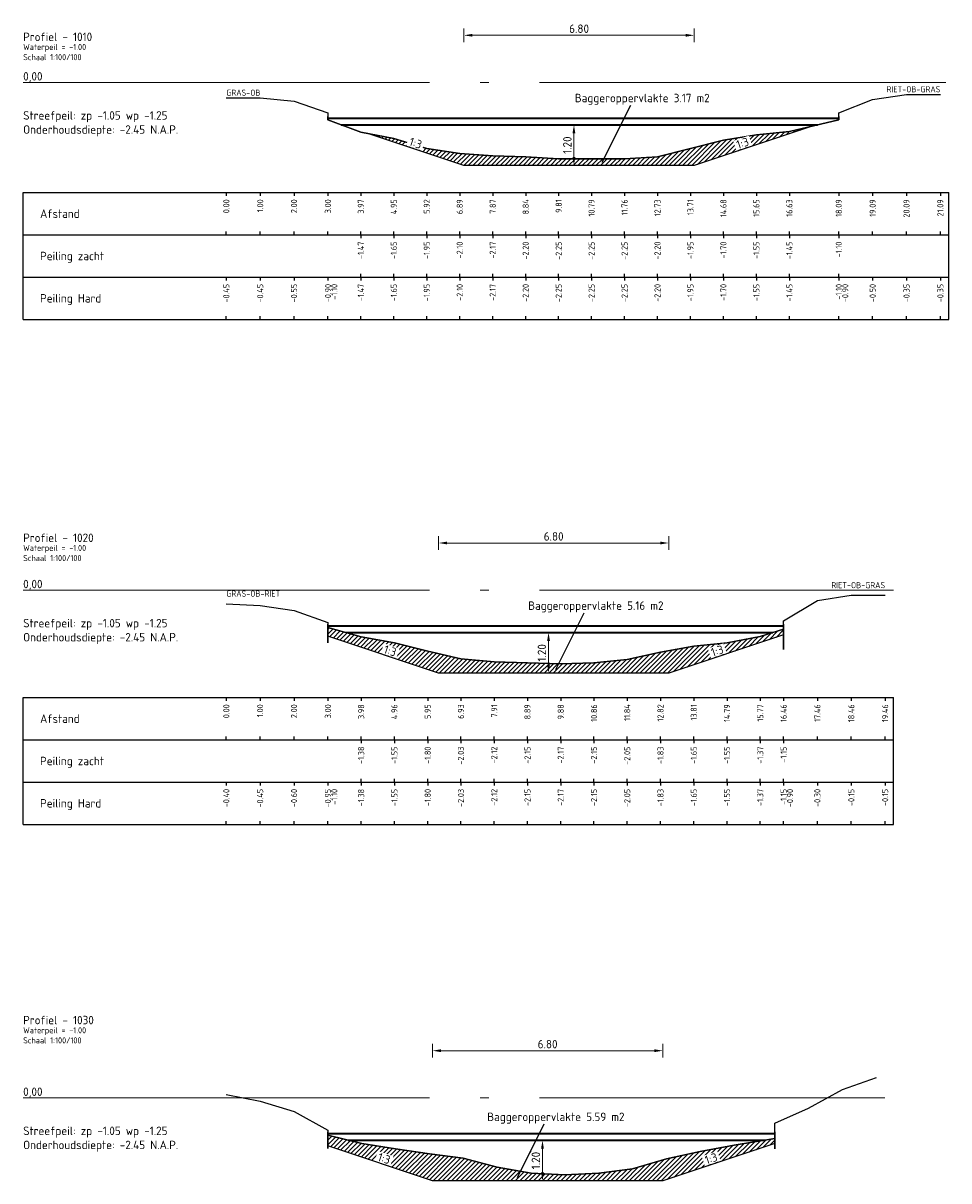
# Model space of a CAD drawing. Header units: metres. Extents: x 163463 to 198797, y 577287 to 592106.
# Tile 63 of 64: x 198571 to 198599, y 581888 to 581922. Entities that reach past the tile are written whole.
import ezdxf
from ezdxf.enums import TextEntityAlignment as Align

# ---------------------------------------------------------------- set-up
doc = ezdxf.new("R2010")
doc.units = ezdxf.units.M
doc.linetypes.add('AL-NAP_LIJN', pattern=[15.25, 12, -1.5, 0.25, -1.5])
for name, color, linetype in [('Afstandsbalk', 7, 'Continuous'), ('baggerarcering', 1, 'Continuous'), ('baggeroppervlak', 7, 'Continuous'), ('HardePeiling', 3, 'Continuous'), ('Legger', 2, 'Continuous'), ('Oever', 62, 'Continuous'), ('SlibOppervlak', 251, 'Continuous'), ('Teksten', 7, 'Continuous'), ('ZachtePeiling', 1, 'Continuous')]:
    doc.layers.add(name, color=color, linetype=linetype)
doc.layers.add('N-WA-WH-GRONDWATERLIJN-G', color=150, linetype='AL-GRONDWATERLIJN', lineweight=35)
doc.layers.add('X-XX-AL-NAP-G', color=7, linetype='AL-NAP_LIJN', lineweight=18)
doc.styles.add('NLCS-ISO', font='NLCS-ISO.ttf')
doc.styles.add('NLCS-ISO-M100-T25', font='NLCS-ISO.ttf', dxfattribs={"height": 0.25})
doc.linetypes.add('AL-GRONDWATERLIJN', pattern='A,6,[32,NLCS.SHX,S=1,R=0,X=0,Y=0],6', length=12)
doc.dimstyles.new('NLCS-M100-T25-PIJL_l3_h1', dxfattribs={"dimscale": 0.1, "dimtxt": 0.25, "dimasz": 2.5, "dimexe": 2, "dimexo": 2, "dimgap": 0.7, "dimtad": 1, "dimzin": 0, "dimdsep": 46, "dimtxsty": 'NLCS-ISO-M100-T25', "dimcen": 2.5, "dimdle": 2, "dimclrd": 256, "dimclre": 256, "dimclrt": 256, "dimadec": 1, "dimazin": 0, "dimtfac": 1, "dimtofl": 0, "dimtmove": 1, "dimatfit": 0, "dimfxl": 2, "dimfxlon": 1, "dimtfill": 1, "dimtfillclr": 256, "dimtolj": 1, "dimtzin": 0, "dimlwd": 18, "dimlwe": 18, "dimarcsym": 0})

# ---------------------------------------------------------------- blocks, each defined once
blk = doc.blocks.new('*D673')
at = {"lineweight": 18, "transparency": 16777216}
for p, q in [((198584.459, 581921.689), (198584.459, 581922.089)), ((198591.259, 581921.689), (198591.259, 581922.089)), ((198584.709, 581921.889), (198591.009, 581921.889))]:
    blk.add_line(p, q, dxfattribs=at)
at = {"transparency": 16777216}
for points in [[(198584.709, 581921.931), (198584.709, 581921.848), (198584.459, 581921.889)], [(198591.009, 581921.931), (198591.009, 581921.848), (198591.259, 581921.889)]]:
    blk.add_solid(points, dxfattribs=at)
at = {"layer": 'Defpoints', "color": 0, "transparency": 16777216}
for p in [(198591.259, 581921.889), (198584.459, 581918.044), (198591.259, 581918.044)]:
    blk.add_point(p, dxfattribs=at)
at = {"transparency": 16777216, "insert": (198587.859, 581922.084), "char_height": 0.25, "attachment_point": 5, "style": 'NLCS-ISO-M100-T25', "bg_fill": 3, "box_fill_scale": 1.1, "bg_fill_color": 256, "bg_fill_true_color": 13158600, "bg_fill_transparency": 0}
blk.add_mtext('\\A1;6.80', dxfattribs=at)
blk = doc.blocks.new('*D675')
at = {"lineweight": 18, "transparency": 16777216}
for p, q in [((198583.708, 581906.689), (198583.708, 581907.089)), ((198590.508, 581906.689), (198590.508, 581907.089)), ((198583.958, 581906.889), (198590.258, 581906.889))]:
    blk.add_line(p, q, dxfattribs=at)
at = {"transparency": 16777216}
for points in [[(198583.958, 581906.931), (198583.958, 581906.848), (198583.708, 581906.889)], [(198590.258, 581906.931), (198590.258, 581906.848), (198590.508, 581906.889)]]:
    blk.add_solid(points, dxfattribs=at)
at = {"layer": 'Defpoints', "color": 0, "transparency": 16777216}
for p in [(198590.508, 581906.889), (198583.708, 581903.044), (198590.508, 581903.044)]:
    blk.add_point(p, dxfattribs=at)
at = {"transparency": 16777216, "insert": (198587.108, 581907.084), "char_height": 0.25, "attachment_point": 5, "style": 'NLCS-ISO-M100-T25', "bg_fill": 3, "box_fill_scale": 1.1, "bg_fill_color": 256, "bg_fill_true_color": 13158600, "bg_fill_transparency": 0}
blk.add_mtext('\\A1;6.80', dxfattribs=at)
blk = doc.blocks.new('*D677')
at = {"lineweight": 18, "transparency": 16777216}
for p, q in [((198583.53, 581891.689), (198583.53, 581892.089)), ((198583.78, 581891.889), (198590.08, 581891.889)), ((198590.33, 581891.689), (198590.33, 581892.089))]:
    blk.add_line(p, q, dxfattribs=at)
at = {"transparency": 16777216}
for points in [[(198583.78, 581891.931), (198583.78, 581891.848), (198583.53, 581891.889)], [(198590.08, 581891.931), (198590.08, 581891.848), (198590.33, 581891.889)]]:
    blk.add_solid(points, dxfattribs=at)
at = {"layer": 'Defpoints', "color": 0, "transparency": 16777216}
for p in [(198590.33, 581891.889), (198583.53, 581888.044), (198590.33, 581888.044)]:
    blk.add_point(p, dxfattribs=at)
at = {"transparency": 16777216, "insert": (198586.93, 581892.084), "char_height": 0.25, "attachment_point": 5, "style": 'NLCS-ISO-M100-T25', "bg_fill": 3, "box_fill_scale": 1.1, "bg_fill_color": 256, "bg_fill_true_color": 13158600, "bg_fill_transparency": 0}
blk.add_mtext('\\A1;6.80', dxfattribs=at)
blk = doc.blocks.new('*D689')
at = {"lineweight": 18, "transparency": 16777216}
for p, q in [((198587.707, 581919.244), (198587.507, 581919.244)), ((198587.707, 581918.994), (198587.707, 581918.294)), ((198587.707, 581918.044), (198587.507, 581918.044))]:
    blk.add_line(p, q, dxfattribs=at)
at = {"transparency": 16777216}
for points in [[(198587.665, 581918.994), (198587.748, 581918.994), (198587.707, 581919.244)], [(198587.665, 581918.294), (198587.748, 581918.294), (198587.707, 581918.044)]]:
    blk.add_solid(points, dxfattribs=at)
at = {"layer": 'Defpoints', "color": 0, "transparency": 16777216}
for p in [(198587.707, 581919.244), (198587.707, 581918.044), (198587.707, 581918.044)]:
    blk.add_point(p, dxfattribs=at)
at = {"transparency": 16777216, "insert": (198587.512, 581918.644), "char_height": 0.25, "attachment_point": 5, "rotation": 90, "style": 'NLCS-ISO-M100-T25', "bg_fill": 3, "box_fill_scale": 1.1, "bg_fill_color": 256, "bg_fill_true_color": 13158600, "bg_fill_transparency": 0}
blk.add_mtext('\\A1;1.20', dxfattribs=at)
blk = doc.blocks.new('*D690')
at = {"lineweight": 18, "transparency": 16777216}
for p, q in [((198586.956, 581904.244), (198586.756, 581904.244)), ((198586.956, 581903.994), (198586.956, 581903.294)), ((198586.956, 581903.044), (198586.756, 581903.044))]:
    blk.add_line(p, q, dxfattribs=at)
at = {"transparency": 16777216}
for points in [[(198586.914, 581903.994), (198586.998, 581903.994), (198586.956, 581904.244)], [(198586.914, 581903.294), (198586.998, 581903.294), (198586.956, 581903.044)]]:
    blk.add_solid(points, dxfattribs=at)
at = {"layer": 'Defpoints', "color": 0, "transparency": 16777216}
for p in [(198586.956, 581904.244), (198586.956, 581903.044), (198586.956, 581903.044)]:
    blk.add_point(p, dxfattribs=at)
at = {"transparency": 16777216, "insert": (198586.761, 581903.644), "char_height": 0.25, "attachment_point": 5, "rotation": 90, "style": 'NLCS-ISO-M100-T25', "bg_fill": 3, "box_fill_scale": 1.1, "bg_fill_color": 256, "bg_fill_true_color": 13158600, "bg_fill_transparency": 0}
blk.add_mtext('\\A1;1.20', dxfattribs=at)
blk = doc.blocks.new('*D692')
at = {"lineweight": 18, "transparency": 16777216}
for p, q in [((198586.778, 581889.244), (198586.578, 581889.244)), ((198586.778, 581888.994), (198586.778, 581888.294)), ((198586.778, 581888.044), (198586.578, 581888.044))]:
    blk.add_line(p, q, dxfattribs=at)
at = {"transparency": 16777216}
for points in [[(198586.736, 581888.994), (198586.82, 581888.994), (198586.778, 581889.244)], [(198586.736, 581888.294), (198586.82, 581888.294), (198586.778, 581888.044)]]:
    blk.add_solid(points, dxfattribs=at)
at = {"layer": 'Defpoints', "color": 0, "transparency": 16777216}
for p in [(198586.778, 581889.244), (198586.778, 581888.044), (198586.778, 581888.044)]:
    blk.add_point(p, dxfattribs=at)
at = {"transparency": 16777216, "insert": (198586.583, 581888.644), "char_height": 0.25, "attachment_point": 5, "rotation": 90, "style": 'NLCS-ISO-M100-T25', "bg_fill": 3, "box_fill_scale": 1.1, "bg_fill_color": 256, "bg_fill_true_color": 13158600, "bg_fill_transparency": 0}
blk.add_mtext('\\A1;1.20', dxfattribs=at)

msp = doc.modelspace()

# ---------------------------------------------------------------- hatches: boundary and pattern name
at = {"layer": 'baggerarcering'}
h = msp.add_hatch(dxfattribs=at)
h.set_pattern_fill('ANSI31', color=256, scale=0.03, style=0)
h.paths.add_polyline_path([(198594.746, 581919.206), (198594.069, 581919.044), (198593.095, 581918.944), (198592.122, 581918.794), (198591.148, 581918.544), (198590.174, 581918.294), (198589.201, 581918.244), (198588.227, 581918.244), (198587.255, 581918.244), (198586.281, 581918.294), (198585.307, 581918.324), (198584.334, 581918.394), (198583.36, 581918.544), (198582.387, 581918.844), (198581.65, 581918.98), (198584.459, 581918.044), (198591.259, 581918.044)])
h = msp.add_hatch(dxfattribs=at)
h.set_pattern_fill('ANSI31', color=256, scale=0.03, style=0)
h.paths.add_polyline_path([(198593.898, 581904.174), (198593.898, 581904.344), (198593.21, 581904.124), (198592.228, 581903.944), (198591.246, 581903.844), (198590.263, 581903.664), (198589.28, 581903.444), (198588.299, 581903.344), (198587.316, 581903.324), (198586.334, 581903.344), (198585.352, 581903.374), (198584.369, 581903.464), (198583.387, 581903.694), (198582.404, 581903.944), (198581.422, 581904.114), (198580.44, 581904.394), (198580.44, 581904.133), (198583.708, 581903.044), (198590.508, 581903.044)])
h = msp.add_hatch(dxfattribs=at)
h.set_pattern_fill('ANSI31', color=256, scale=0.03, style=0)
h.paths.add_polyline_path([(198593.639, 581889.147), (198593.639, 581889.294), (198592.439, 581889.094), (198591.439, 581888.914), (198590.439, 581888.694), (198589.439, 581888.394), (198588.439, 581888.274), (198587.439, 581888.224), (198586.439, 581888.274), (198585.439, 581888.444), (198584.439, 581888.714), (198583.439, 581888.844), (198582.439, 581888.994), (198581.439, 581889.144), (198580.439, 581889.394), (198580.439, 581889.074), (198583.53, 581888.044), (198590.33, 581888.044)])

# ---------------------------------------------------------------- linework, layer by layer
at = {"layer": 'Afstandsbalk'}
for p, q in [((198571.44, 581917.244), (198598.779, 581917.244)), ((198571.44, 581913.494), (198571.44, 581917.244)), ((198577.44, 581917.244), (198577.44, 581917.144)), ((198578.44, 581917.244), (198578.44, 581917.144)), ((198579.44, 581917.244), (198579.44, 581917.144)), ((198580.44, 581917.244), (198580.44, 581917.144)), ((198581.413, 581917.244), (198581.413, 581917.144)), ((198582.387, 581917.244), (198582.387, 581917.144)), ((198583.36, 581917.244), (198583.36, 581917.144)), ((198584.334, 581917.244), (198584.334, 581917.144)), ((198585.307, 581917.244), (198585.307, 581917.144)), ((198586.281, 581917.244), (198586.281, 581917.144)), ((198587.255, 581917.244), (198587.255, 581917.144)), ((198588.227, 581917.244), (198588.227, 581917.144)), ((198589.201, 581917.244), (198589.201, 581917.144)), ((198590.174, 581917.244), (198590.174, 581917.144)), ((198591.148, 581917.244), (198591.148, 581917.144)), ((198592.122, 581917.244), (198592.122, 581917.144)), ((198593.095, 581917.244), (198593.095, 581917.144)), ((198594.069, 581917.244), (198594.069, 581917.144)), ((198595.529, 581917.244), (198595.529, 581917.144)), ((198596.529, 581917.244), (198596.529, 581917.144)), ((198597.529, 581917.244), (198597.529, 581917.144)), ((198598.529, 581917.244), (198598.529, 581917.144)), ((198598.779, 581913.494), (198598.779, 581917.244)), ((198571.44, 581915.994), (198598.779, 581915.994)), ((198577.44, 581915.994), (198577.44, 581916.094)), ((198578.44, 581915.994), (198578.44, 581916.094)), ((198579.44, 581915.994), (198579.44, 581916.094)), ((198580.44, 581915.994), (198580.44, 581916.094)), ((198581.413, 581915.994), (198581.413, 581916.094)), ((198581.413, 581915.994), (198581.413, 581915.894)), ((198582.387, 581915.994), (198582.387, 581916.094)), ((198582.387, 581915.994), (198582.387, 581915.894)), ((198583.36, 581915.994), (198583.36, 581916.094)), ((198583.36, 581915.994), (198583.36, 581915.894)), ((198584.334, 581915.994), (198584.334, 581916.094)), ((198584.334, 581915.994), (198584.334, 581915.894)), ((198585.307, 581915.994), (198585.307, 581916.094)), ((198585.307, 581915.994), (198585.307, 581915.894)), ((198586.281, 581915.994), (198586.281, 581916.094)), ((198586.281, 581915.994), (198586.281, 581915.894)), ((198587.255, 581915.994), (198587.255, 581916.094)), ((198587.255, 581915.994), (198587.255, 581915.894)), ((198588.227, 581915.994), (198588.227, 581916.094)), ((198588.227, 581915.994), (198588.227, 581915.894)), ((198589.201, 581915.994), (198589.201, 581916.094)), ((198589.201, 581915.994), (198589.201, 581915.894)), ((198590.174, 581915.994), (198590.174, 581916.094)), ((198590.174, 581915.994), (198590.174, 581915.894)), ((198591.148, 581915.994), (198591.148, 581916.094)), ((198591.148, 581915.994), (198591.148, 581915.894)), ((198592.122, 581915.994), (198592.122, 581916.094)), ((198592.122, 581915.994), (198592.122, 581915.894)), ((198593.095, 581915.994), (198593.095, 581916.094)), ((198593.095, 581915.994), (198593.095, 581915.894)), ((198594.069, 581915.994), (198594.069, 581916.094)), ((198594.069, 581915.994), (198594.069, 581915.894)), ((198595.529, 581915.994), (198595.529, 581916.094)), ((198595.529, 581915.994), (198595.529, 581915.894)), ((198596.529, 581915.994), (198596.529, 581916.094)), ((198597.529, 581915.994), (198597.529, 581916.094)), ((198598.529, 581915.994), (198598.529, 581916.094)), ((198581.413, 581914.744), (198581.413, 581914.844)), ((198582.387, 581914.744), (198582.387, 581914.844)), ((198583.36, 581914.744), (198583.36, 581914.844)), ((198584.334, 581914.744), (198584.334, 581914.844)), ((198585.307, 581914.744), (198585.307, 581914.844)), ((198586.281, 581914.744), (198586.281, 581914.844)), ((198587.255, 581914.744), (198587.255, 581914.844)), ((198588.227, 581914.744), (198588.227, 581914.844)), ((198589.201, 581914.744), (198589.201, 581914.844)), ((198590.174, 581914.744), (198590.174, 581914.844)), ((198591.148, 581914.744), (198591.148, 581914.844)), ((198592.122, 581914.744), (198592.122, 581914.844)), ((198593.095, 581914.744), (198593.095, 581914.844)), ((198594.069, 581914.744), (198594.069, 581914.844)), ((198595.529, 581914.744), (198595.529, 581914.844)), ((198571.44, 581914.744), (198598.779, 581914.744)), ((198577.44, 581914.744), (198577.44, 581914.644)), ((198578.44, 581914.744), (198578.44, 581914.644)), ((198579.44, 581914.744), (198579.44, 581914.644)), ((198580.44, 581914.744), (198580.44, 581914.644)), ((198580.44, 581914.744), (198580.44, 581914.644)), ((198581.413, 581914.744), (198581.413, 581914.644)), ((198582.387, 581914.744), (198582.387, 581914.644)), ((198583.36, 581914.744), (198583.36, 581914.644)), ((198584.334, 581914.744), (198584.334, 581914.644)), ((198585.307, 581914.744), (198585.307, 581914.644)), ((198586.281, 581914.744), (198586.281, 581914.644)), ((198587.255, 581914.744), (198587.255, 581914.644)), ((198588.227, 581914.744), (198588.227, 581914.644)), ((198589.201, 581914.744), (198589.201, 581914.644)), ((198590.174, 581914.744), (198590.174, 581914.644)), ((198591.148, 581914.744), (198591.148, 581914.644)), ((198592.122, 581914.744), (198592.122, 581914.644)), ((198593.095, 581914.744), (198593.095, 581914.644)), ((198594.069, 581914.744), (198594.069, 581914.644)), ((198595.529, 581914.744), (198595.529, 581914.644)), ((198595.529, 581914.744), (198595.529, 581914.644)), ((198596.529, 581914.744), (198596.529, 581914.644)), ((198597.529, 581914.744), (198597.529, 581914.644)), ((198598.529, 581914.744), (198598.529, 581914.644)), ((198571.44, 581913.494), (198598.779, 581913.494)), ((198577.44, 581913.494), (198577.44, 581913.594)), ((198578.44, 581913.494), (198578.44, 581913.594)), ((198579.44, 581913.494), (198579.44, 581913.594)), ((198580.44, 581913.494), (198580.44, 581913.594)), ((198580.44, 581913.494), (198580.44, 581913.594)), ((198581.413, 581913.494), (198581.413, 581913.594)), ((198582.387, 581913.494), (198582.387, 581913.594)), ((198583.36, 581913.494), (198583.36, 581913.594)), ((198584.334, 581913.494), (198584.334, 581913.594)), ((198585.307, 581913.494), (198585.307, 581913.594)), ((198586.281, 581913.494), (198586.281, 581913.594)), ((198587.255, 581913.494), (198587.255, 581913.594)), ((198588.227, 581913.494), (198588.227, 581913.594)), ((198589.201, 581913.494), (198589.201, 581913.594)), ((198590.174, 581913.494), (198590.174, 581913.594)), ((198591.148, 581913.494), (198591.148, 581913.594)), ((198592.122, 581913.494), (198592.122, 581913.594)), ((198593.095, 581913.494), (198593.095, 581913.594)), ((198594.069, 581913.494), (198594.069, 581913.594)), ((198595.529, 581913.494), (198595.529, 581913.594)), ((198595.529, 581913.494), (198595.529, 581913.594)), ((198596.529, 581913.494), (198596.529, 581913.594)), ((198597.529, 581913.494), (198597.529, 581913.594)), ((198598.529, 581913.494), (198598.529, 581913.594)), ((198571.44, 581902.324), (198597.148, 581902.324)), ((198571.44, 581898.574), (198571.44, 581902.324)), ((198577.44, 581902.324), (198577.44, 581902.224)), ((198578.439, 581902.324), (198578.439, 581902.224)), ((198579.44, 581902.324), (198579.44, 581902.224)), ((198580.44, 581902.324), (198580.44, 581902.224)), ((198581.422, 581902.324), (198581.422, 581902.224)), ((198582.404, 581902.324), (198582.404, 581902.224)), ((198583.387, 581902.324), (198583.387, 581902.224)), ((198584.369, 581902.324), (198584.369, 581902.224)), ((198585.352, 581902.324), (198585.352, 581902.224)), ((198586.334, 581902.324), (198586.334, 581902.224)), ((198587.316, 581902.324), (198587.316, 581902.224)), ((198588.299, 581902.324), (198588.299, 581902.224)), ((198589.28, 581902.324), (198589.28, 581902.224)), ((198590.263, 581902.324), (198590.263, 581902.224)), ((198591.246, 581902.324), (198591.246, 581902.224)), ((198592.228, 581902.324), (198592.228, 581902.224)), ((198593.21, 581902.324), (198593.21, 581902.224)), ((198593.898, 581902.324), (198593.898, 581902.224)), ((198594.897, 581902.324), (198594.897, 581902.224)), ((198595.898, 581902.324), (198595.898, 581902.224)), ((198596.898, 581902.324), (198596.898, 581902.224)), ((198597.148, 581898.574), (198597.148, 581902.324)), ((198577.44, 581901.074), (198577.44, 581901.174)), ((198578.439, 581901.074), (198578.439, 581901.174)), ((198579.44, 581901.074), (198579.44, 581901.174)), ((198580.44, 581901.074), (198580.44, 581901.174)), ((198581.422, 581901.074), (198581.422, 581901.174)), ((198582.404, 581901.074), (198582.404, 581901.174)), ((198583.387, 581901.074), (198583.387, 581901.174)), ((198584.369, 581901.074), (198584.369, 581901.174)), ((198585.352, 581901.074), (198585.352, 581901.174)), ((198586.334, 581901.074), (198586.334, 581901.174)), ((198587.316, 581901.074), (198587.316, 581901.174)), ((198588.299, 581901.074), (198588.299, 581901.174)), ((198589.28, 581901.074), (198589.28, 581901.174)), ((198590.263, 581901.074), (198590.263, 581901.174)), ((198591.246, 581901.074), (198591.246, 581901.174)), ((198592.228, 581901.074), (198592.228, 581901.174)), ((198593.21, 581901.074), (198593.21, 581901.174)), ((198593.898, 581901.074), (198593.898, 581901.174)), ((198594.897, 581901.074), (198594.897, 581901.174)), ((198595.898, 581901.074), (198595.898, 581901.174)), ((198596.898, 581901.074), (198596.898, 581901.174)), ((198571.44, 581901.074), (198597.148, 581901.074)), ((198581.422, 581901.074), (198581.422, 581900.974)), ((198582.404, 581901.074), (198582.404, 581900.974)), ((198583.387, 581901.074), (198583.387, 581900.974)), ((198584.369, 581901.074), (198584.369, 581900.974)), ((198585.352, 581901.074), (198585.352, 581900.974)), ((198586.334, 581901.074), (198586.334, 581900.974)), ((198587.316, 581901.074), (198587.316, 581900.974)), ((198588.299, 581901.074), (198588.299, 581900.974)), ((198589.28, 581901.074), (198589.28, 581900.974)), ((198590.263, 581901.074), (198590.263, 581900.974)), ((198591.246, 581901.074), (198591.246, 581900.974)), ((198592.228, 581901.074), (198592.228, 581900.974)), ((198593.21, 581901.074), (198593.21, 581900.974)), ((198593.898, 581901.074), (198593.898, 581900.974)), ((198571.44, 581899.824), (198597.148, 581899.824)), ((198577.44, 581899.824), (198577.44, 581899.724)), ((198578.439, 581899.824), (198578.439, 581899.724)), ((198579.44, 581899.824), (198579.44, 581899.724)), ((198580.44, 581899.824), (198580.44, 581899.724)), ((198580.44, 581899.824), (198580.44, 581899.724)), ((198581.422, 581899.824), (198581.422, 581899.924)), ((198581.422, 581899.824), (198581.422, 581899.724)), ((198582.404, 581899.824), (198582.404, 581899.924)), ((198582.404, 581899.824), (198582.404, 581899.724)), ((198583.387, 581899.824), (198583.387, 581899.924)), ((198583.387, 581899.824), (198583.387, 581899.724)), ((198584.369, 581899.824), (198584.369, 581899.924)), ((198584.369, 581899.824), (198584.369, 581899.724)), ((198585.352, 581899.824), (198585.352, 581899.924)), ((198585.352, 581899.824), (198585.352, 581899.724)), ((198586.334, 581899.824), (198586.334, 581899.924)), ((198586.334, 581899.824), (198586.334, 581899.724)), ((198587.316, 581899.824), (198587.316, 581899.924)), ((198587.316, 581899.824), (198587.316, 581899.724)), ((198588.299, 581899.824), (198588.299, 581899.924)), ((198588.299, 581899.824), (198588.299, 581899.724)), ((198589.28, 581899.824), (198589.28, 581899.924)), ((198589.28, 581899.824), (198589.28, 581899.724)), ((198590.263, 581899.824), (198590.263, 581899.924)), ((198590.263, 581899.824), (198590.263, 581899.724)), ((198591.246, 581899.824), (198591.246, 581899.924)), ((198591.246, 581899.824), (198591.246, 581899.724)), ((198592.228, 581899.824), (198592.228, 581899.924)), ((198592.228, 581899.824), (198592.228, 581899.724)), ((198593.21, 581899.824), (198593.21, 581899.924)), ((198593.21, 581899.824), (198593.21, 581899.724)), ((198593.898, 581899.824), (198593.898, 581899.924)), ((198593.898, 581899.824), (198593.898, 581899.724)), ((198593.898, 581899.824), (198593.898, 581899.724)), ((198594.897, 581899.824), (198594.897, 581899.724)), ((198595.898, 581899.824), (198595.898, 581899.724)), ((198596.898, 581899.824), (198596.898, 581899.724)), ((198571.44, 581898.574), (198597.148, 581898.574)), ((198577.44, 581898.574), (198577.44, 581898.674)), ((198578.439, 581898.574), (198578.439, 581898.674)), ((198579.44, 581898.574), (198579.44, 581898.674)), ((198580.44, 581898.574), (198580.44, 581898.674)), ((198580.44, 581898.574), (198580.44, 581898.674)), ((198581.422, 581898.574), (198581.422, 581898.674)), ((198582.404, 581898.574), (198582.404, 581898.674)), ((198583.387, 581898.574), (198583.387, 581898.674)), ((198584.369, 581898.574), (198584.369, 581898.674)), ((198585.352, 581898.574), (198585.352, 581898.674)), ((198586.334, 581898.574), (198586.334, 581898.674)), ((198587.316, 581898.574), (198587.316, 581898.674)), ((198588.299, 581898.574), (198588.299, 581898.674)), ((198589.28, 581898.574), (198589.28, 581898.674)), ((198590.263, 581898.574), (198590.263, 581898.674)), ((198591.246, 581898.574), (198591.246, 581898.674)), ((198592.228, 581898.574), (198592.228, 581898.674)), ((198593.21, 581898.574), (198593.21, 581898.674)), ((198593.898, 581898.574), (198593.898, 581898.674)), ((198593.898, 581898.574), (198593.898, 581898.674)), ((198594.897, 581898.574), (198594.897, 581898.674)), ((198595.898, 581898.574), (198595.898, 581898.674)), ((198596.898, 581898.574), (198596.898, 581898.674))]:
    msp.add_line(p, q, dxfattribs=at)
at = {"layer": 'baggeroppervlak'}
msp.add_line((198588.543, 581918.145), (198589.384, 581919.827), dxfattribs=at)
at = {"layer": 'HardePeiling'}
for points in [[(198580.44, 581919.494), (198580.44, 581919.394), (198581.413, 581919.024), (198582.387, 581918.844), (198583.36, 581918.544), (198584.334, 581918.394), (198585.307, 581918.324), (198586.281, 581918.294), (198587.255, 581918.244), (198588.227, 581918.244), (198589.201, 581918.244), (198590.174, 581918.294), (198591.148, 581918.544), (198592.122, 581918.794), (198593.095, 581918.944), (198594.069, 581919.044), (198595.529, 581919.394), (198595.529, 581919.494)], [(198580.44, 581904.494), (198580.44, 581904.394), (198581.422, 581904.114), (198582.404, 581903.944), (198583.387, 581903.694), (198584.369, 581903.464), (198585.352, 581903.374), (198586.334, 581903.344), (198587.316, 581903.324), (198588.299, 581903.344), (198589.28, 581903.444), (198590.263, 581903.664), (198591.246, 581903.844), (198592.228, 581903.944), (198593.21, 581904.124), (198593.898, 581904.344), (198593.898, 581904.494)], [(198580.439, 581889.494), (198580.439, 581889.394), (198581.439, 581889.144), (198582.439, 581888.994), (198583.439, 581888.844), (198584.439, 581888.714), (198585.439, 581888.444), (198586.439, 581888.274), (198587.439, 581888.224), (198588.439, 581888.274), (198589.439, 581888.394), (198590.439, 581888.694), (198591.439, 581888.914), (198592.439, 581889.094), (198593.639, 581889.294), (198593.639, 581889.494)]]:
    msp.add_lwpolyline(points, dxfattribs=at)
at = {"layer": 'N-WA-WH-GRONDWATERLIJN-G'}
for p, q in [((198580.44, 581919.444), (198595.529, 581919.444)), ((198580.835, 581919.244), (198594.903, 581919.244)), ((198580.44, 581904.444), (198593.898, 581904.444)), ((198580.966, 581904.244), (198593.585, 581904.244)), ((198580.439, 581889.444), (198593.639, 581889.444)), ((198581.039, 581889.244), (198593.339, 581889.244))]:
    msp.add_line(p, q, dxfattribs=at)
at = {"layer": 'Oever'}
for points in [[(198577.44, 581920.044), (198578.44, 581920.044), (198579.44, 581919.944), (198580.44, 581919.594), (198580.44, 581919.394), (198580.44, 581919.494)], [(198595.529, 581919.494), (198595.529, 581919.394), (198595.529, 581919.594), (198596.529, 581919.994), (198597.529, 581920.144), (198598.529, 581920.144)], [(198593.898, 581904.494), (198593.898, 581903.746), (198593.898, 581904.594), (198594.897, 581905.194), (198595.898, 581905.344), (198596.898, 581905.344)], [(198577.44, 581905.094), (198578.439, 581905.044), (198579.44, 581904.894), (198580.44, 581904.544), (198580.44, 581903.936), (198580.44, 581904.494)], [(198593.639, 581889.494), (198593.639, 581888.994), (198593.639, 581889.744), (198594.639, 581890.194), (198595.639, 581890.744), (198596.638, 581891.094)], [(198577.44, 581890.594), (198578.44, 581890.394), (198579.44, 581890.094), (198580.439, 581889.544), (198580.439, 581889.003), (198580.439, 581889.494)]]:
    msp.add_lwpolyline(points, dxfattribs=at)
at = {"layer": 'SlibOppervlak'}
for points in [[(198580.44, 581919.394), (198581.413, 581919.024), (198582.387, 581918.844), (198583.36, 581918.544), (198584.334, 581918.394), (198585.307, 581918.324), (198586.281, 581918.294), (198587.255, 581918.244), (198588.227, 581918.244), (198589.201, 581918.244), (198590.174, 581918.294), (198591.148, 581918.544), (198592.122, 581918.794), (198593.095, 581918.944), (198594.069, 581919.044), (198595.529, 581919.394), (198595.529, 581919.394), (198594.069, 581919.044), (198593.095, 581918.944), (198592.122, 581918.794), (198591.148, 581918.544), (198590.174, 581918.294), (198589.201, 581918.244), (198588.227, 581918.244), (198587.255, 581918.244), (198586.281, 581918.294), (198585.307, 581918.324), (198584.334, 581918.394), (198583.36, 581918.544), (198582.387, 581918.844), (198581.413, 581919.024), (198580.44, 581919.394)], [(198580.44, 581904.394), (198581.422, 581904.114), (198582.404, 581903.944), (198583.387, 581903.694), (198584.369, 581903.464), (198585.352, 581903.374), (198586.334, 581903.344), (198587.316, 581903.324), (198588.299, 581903.344), (198589.28, 581903.444), (198590.263, 581903.664), (198591.246, 581903.844), (198592.228, 581903.944), (198593.21, 581904.124), (198593.898, 581904.344), (198593.898, 581904.344), (198593.21, 581904.124), (198592.228, 581903.944), (198591.246, 581903.844), (198590.263, 581903.664), (198589.28, 581903.444), (198588.299, 581903.344), (198587.316, 581903.324), (198586.334, 581903.344), (198585.352, 581903.374), (198584.369, 581903.464), (198583.387, 581903.694), (198582.404, 581903.944), (198581.422, 581904.114), (198580.44, 581904.394)], [(198580.439, 581889.394), (198581.439, 581889.144), (198582.439, 581888.994), (198583.439, 581888.844), (198584.439, 581888.714), (198585.439, 581888.444), (198586.439, 581888.274), (198587.439, 581888.224), (198588.439, 581888.274), (198589.439, 581888.394), (198590.439, 581888.694), (198591.439, 581888.914), (198592.439, 581889.094), (198593.639, 581889.294), (198593.639, 581889.294), (198592.439, 581889.094), (198591.439, 581888.914), (198590.439, 581888.694), (198589.439, 581888.394), (198588.439, 581888.274), (198587.439, 581888.224), (198586.439, 581888.274), (198585.439, 581888.444), (198584.439, 581888.714), (198583.439, 581888.844), (198582.439, 581888.994), (198581.439, 581889.144), (198580.439, 581889.394)]]:
    msp.add_lwpolyline(points, close=True, dxfattribs=at)
at = {"layer": 'X-XX-AL-NAP-G'}
for p, q in [((198571.44, 581920.494), (198598.779, 581920.494)), ((198571.44, 581905.494), (198597.148, 581905.494)), ((198571.44, 581890.494), (198596.888, 581890.494))]:
    msp.add_line(p, q, dxfattribs=at)
at = {"layer": 'ZachtePeiling'}
for points in [[(198580.44, 581919.494), (198580.44, 581919.394), (198581.413, 581919.024), (198582.387, 581918.844), (198583.36, 581918.544), (198584.334, 581918.394), (198585.307, 581918.324), (198586.281, 581918.294), (198587.255, 581918.244), (198588.227, 581918.244), (198589.201, 581918.244), (198590.174, 581918.294), (198591.148, 581918.544), (198592.122, 581918.794), (198593.095, 581918.944), (198594.069, 581919.044), (198595.529, 581919.394), (198595.529, 581919.494)], [(198580.44, 581904.494), (198580.44, 581904.394), (198581.422, 581904.114), (198582.404, 581903.944), (198583.387, 581903.694), (198584.369, 581903.464), (198585.352, 581903.374), (198586.334, 581903.344), (198587.316, 581903.324), (198588.299, 581903.344), (198589.28, 581903.444), (198590.263, 581903.664), (198591.246, 581903.844), (198592.228, 581903.944), (198593.21, 581904.124), (198593.898, 581904.344), (198593.898, 581904.494)], [(198580.439, 581889.494), (198580.439, 581889.394), (198581.439, 581889.144), (198582.439, 581888.994), (198583.439, 581888.844), (198584.439, 581888.714), (198585.439, 581888.444), (198586.439, 581888.274), (198587.439, 581888.224), (198588.439, 581888.274), (198589.439, 581888.394), (198590.439, 581888.694), (198591.439, 581888.914), (198592.439, 581889.094), (198593.639, 581889.294), (198593.639, 581889.494)]]:
    msp.add_lwpolyline(points, dxfattribs=at)

# ---------------------------------------------------------------- texts
at = {"layer": 'baggeroppervlak', "style": 'NLCS-ISO'}
msp.add_text('Baggeroppervlakte 3.17 m2', height=0.25, dxfattribs=at).set_placement((198589.725, 581919.836), align=Align.BOTTOM_CENTER)
at = {"layer": 'Teksten', "style": 'NLCS-ISO'}
for s, height, p in [('Profiel - 1010   ', 0.25, (198571.44, 581921.844)), ('Waterpeil = -1.00', 0.18, (198571.44, 581921.544)), ('Schaal 1:100/100', 0.18, (198571.44, 581921.244)), ('GRAS-OB', 0.18, (198577.44, 581920.195)), ('Afstand', 0.25, (198571.94, 581916.619)), ('Peiling zacht', 0.25, (198571.94, 581915.369)), ('Peiling Hard', 0.25, (198571.94, 581914.119)), ('Profiel - 1020    ', 0.25, (198571.44, 581907.044)), ('Waterpeil = -1.00', 0.18, (198571.44, 581906.744)), ('Schaal 1:100/100', 0.18, (198571.44, 581906.444)), ('GRAS-OB-RIET', 0.18, (198577.44, 581905.394)), ('Afstand', 0.25, (198571.94, 581901.699)), ('Peiling zacht', 0.25, (198571.94, 581900.449)), ('Peiling Hard', 0.25, (198571.94, 581899.199)), ('Profiel - 1030    ', 0.25, (198571.44, 581892.794)), ('Waterpeil = -1.00', 0.18, (198571.44, 581892.494)), ('Schaal 1:100/100', 0.18, (198571.44, 581892.194))]:
    msp.add_text(s, height=height, dxfattribs=at).set_placement(p, align=Align.MIDDLE_LEFT)
for p in [(198598.529, 581920.295), (198596.898, 581905.644)]:
    msp.add_text('RIET-OB-GRAS', height=0.18, dxfattribs=at).set_placement(p, align=Align.MIDDLE_RIGHT)
for s, p in [('0.00', (198577.44, 581917.044)), ('1.00', (198578.44, 581917.044)), ('2.00', (198579.44, 581917.044)), ('3.00', (198580.44, 581917.044)), ('3.97', (198581.413, 581917.044)), ('4.95', (198582.387, 581917.044)), ('5.92', (198583.36, 581917.044)), ('6.89', (198584.334, 581917.044)), ('7.87', (198585.307, 581917.044)), ('8.84', (198586.281, 581917.044)), ('9.81', (198587.255, 581917.044)), ('10.79', (198588.227, 581917.044)), ('11.76', (198589.201, 581917.044)), ('12.73', (198590.174, 581917.044)), ('13.71', (198591.148, 581917.044)), ('14.68', (198592.122, 581917.044)), ('15.65', (198593.095, 581917.044)), ('16.63', (198594.069, 581917.044)), ('18.09', (198595.529, 581917.044)), ('19.09', (198596.529, 581917.044)), ('20.09', (198597.529, 581917.044)), ('21.09', (198598.529, 581917.044)), ('-1.47', (198581.413, 581915.794)), ('-1.65', (198582.387, 581915.794)), ('-1.95', (198583.36, 581915.794)), ('-2.10', (198584.334, 581915.794)), ('-2.17', (198585.307, 581915.794)), ('-2.20', (198586.281, 581915.794)), ('-2.25', (198587.255, 581915.794)), ('-2.25', (198588.227, 581915.794)), ('-2.25', (198589.201, 581915.794)), ('-2.20', (198590.174, 581915.794)), ('-1.95', (198591.148, 581915.794)), ('-1.70', (198592.122, 581915.794)), ('-1.55', (198593.095, 581915.794)), ('-1.45', (198594.069, 581915.794)), ('-1.10', (198595.529, 581915.794)), ('-0.45', (198577.44, 581914.544)), ('-0.45', (198578.44, 581914.544)), ('-0.55', (198579.44, 581914.544)), ('-0.90', (198580.44, 581914.544)), ('-1.10', (198580.63, 581914.544)), ('-1.47', (198581.413, 581914.544)), ('-1.65', (198582.387, 581914.544)), ('-1.95', (198583.36, 581914.544)), ('-2.10', (198584.334, 581914.544)), ('-2.17', (198585.307, 581914.544)), ('-2.20', (198586.281, 581914.544)), ('-2.25', (198587.255, 581914.544)), ('-2.25', (198588.227, 581914.544)), ('-2.25', (198589.201, 581914.544)), ('-2.20', (198590.174, 581914.544)), ('-1.95', (198591.148, 581914.544)), ('-1.70', (198592.122, 581914.544)), ('-1.55', (198593.095, 581914.544)), ('-1.45', (198594.069, 581914.544)), ('-1.10', (198595.529, 581914.544)), ('-0.90', (198595.719, 581914.544)), ('-0.50', (198596.529, 581914.544)), ('-0.35', (198597.529, 581914.544)), ('-0.35', (198598.529, 581914.544)), ('0.00', (198577.44, 581902.124)), ('1.00', (198578.439, 581902.124)), ('2.00', (198579.44, 581902.124)), ('3.00', (198580.44, 581902.124)), ('3.98', (198581.422, 581902.124)), ('4.96', (198582.404, 581902.124)), ('5.95', (198583.387, 581902.124)), ('6.93', (198584.369, 581902.124)), ('7.91', (198585.352, 581902.124)), ('8.89', (198586.334, 581902.124)), ('9.88', (198587.316, 581902.124)), ('10.86', (198588.299, 581902.124)), ('11.84', (198589.28, 581902.124)), ('12.82', (198590.263, 581902.124)), ('13.81', (198591.246, 581902.124)), ('14.79', (198592.228, 581902.124)), ('15.77', (198593.21, 581902.124)), ('16.46', (198593.898, 581902.124)), ('17.46', (198594.897, 581902.124)), ('18.46', (198595.898, 581902.124)), ('19.46', (198596.898, 581902.124)), ('-1.38', (198581.422, 581900.874)), ('-1.55', (198582.404, 581900.874)), ('-1.80', (198583.387, 581900.874)), ('-2.03', (198584.369, 581900.874)), ('-2.12', (198585.352, 581900.874)), ('-2.15', (198586.334, 581900.874)), ('-2.17', (198587.316, 581900.874)), ('-2.15', (198588.299, 581900.874)), ('-2.05', (198589.28, 581900.874)), ('-1.83', (198590.263, 581900.874)), ('-1.65', (198591.246, 581900.874)), ('-1.55', (198592.228, 581900.874)), ('-1.37', (198593.21, 581900.874)), ('-1.15', (198593.898, 581900.874)), ('-0.40', (198577.44, 581899.624)), ('-0.45', (198578.439, 581899.624)), ('-0.60', (198579.44, 581899.624)), ('-0.95', (198580.44, 581899.624)), ('-1.10', (198580.63, 581899.624)), ('-1.38', (198581.422, 581899.624)), ('-1.55', (198582.404, 581899.624)), ('-1.80', (198583.387, 581899.624)), ('-2.03', (198584.369, 581899.624)), ('-2.12', (198585.352, 581899.624)), ('-2.15', (198586.334, 581899.624)), ('-2.17', (198587.316, 581899.624)), ('-2.15', (198588.299, 581899.624)), ('-2.05', (198589.28, 581899.624)), ('-1.83', (198590.263, 581899.624)), ('-1.65', (198591.246, 581899.624)), ('-1.55', (198592.228, 581899.624)), ('-1.37', (198593.21, 581899.624)), ('-1.15', (198593.898, 581899.624)), ('-0.90', (198594.088, 581899.624)), ('-0.30', (198594.897, 581899.624)), ('-0.15', (198595.898, 581899.624)), ('-0.15', (198596.898, 581899.624))]:
    msp.add_text(s, height=0.18, rotation=90, dxfattribs=at).set_placement(p, align=Align.MIDDLE_RIGHT)
at = {"layer": 'Teksten', "char_height": 0.25, "width": 6.125, "attachment_point": 7, "style": 'NLCS-ISO'}
for s, insert in [('0,00 ', (198571.44, 581920.494)), ('Streefpeil: zp -1.05 wp -1.25 Onderhoudsdiepte: -2.45 N.A.P.', (198571.44, 581918.905)), ('0,00 ', (198571.44, 581905.494)), ('Streefpeil: zp -1.05 wp -1.25 Onderhoudsdiepte: -2.45 N.A.P.', (198571.44, 581903.905)), ('0,00 ', (198571.44, 581890.494)), ('Streefpeil: zp -1.05 wp -1.25 Onderhoudsdiepte: -2.45 N.A.P.', (198571.44, 581888.905))]:
    msp.add_mtext(s, dxfattribs=dict(at, insert=insert))

# ---------------------------------------------------------------- next in the draw order: dimensions: what is measured, and where the dimension line sits
for base, p1, p2, picture, middle in [((198591.259, 581921.889), (198584.459, 581918.044), (198591.259, 581918.044), '*D673', (198587.859, 581922.084)), ((198590.508, 581906.889), (198583.708, 581903.044), (198590.508, 581903.044), '*D675', (198587.108, 581907.084)), ((198590.33, 581891.889), (198583.53, 581888.044), (198590.33, 581888.044), '*D677', (198586.93, 581892.084))]:
    dim = msp.add_linear_dim(base=base, p1=p1, p2=p2, dimstyle='NLCS-M100-T25-PIJL_l3_h1')
    dim.commit()
    dim.dimension.update_dxf_attribs({"geometry": picture, "text_midpoint": middle})

# ---------------------------------------------------------------- next in the draw order: linework, layer by layer
at = {"layer": 'baggeroppervlak'}
msp.add_line((198587.171, 581903.148), (198588.012, 581904.83), dxfattribs=at)
at = {"layer": 'Legger', "flags": 128}
for points in [[(198594.746, 581919.206), (198591.259, 581918.044), (198584.459, 581918.044), (198581.65, 581918.98)], [(198593.898, 581904.174), (198590.508, 581903.044), (198583.708, 581903.044), (198580.44, 581904.133)], [(198593.639, 581889.147), (198590.33, 581888.044), (198583.53, 581888.044), (198580.439, 581889.074)]]:
    msp.add_lwpolyline(points, dxfattribs=at)

# ---------------------------------------------------------------- next in the draw order: texts
at = {"layer": 'baggeroppervlak', "style": 'NLCS-ISO'}
for s, p in [('Baggeroppervlakte 5.16 m2', (198588.353, 581904.839)), ('Baggeroppervlakte 5.59 m2', (198587.173, 581889.735))]:
    msp.add_text(s, height=0.25, dxfattribs=at).set_placement(p, align=Align.BOTTOM_CENTER)

# ---------------------------------------------------------------- next in the draw order: texts
at = {"layer": 'baggeroppervlak', "char_height": 0.25, "width": 0.43481, "attachment_point": 8, "style": 'NLCS-ISO', "bg_fill": 3, "box_fill_scale": 1.1, "bg_fill_color": 256, "bg_fill_transparency": 0}
for insert, rotation in [((198582.991, 581918.586), 341.5651), ((198592.727, 581918.586), 18.4349), ((198582.24, 581903.586), 341.5651), ((198591.977, 581903.586), 18.4349), ((198582.062, 581888.586), 341.5651), ((198591.798, 581888.586), 18.4349)]:
    msp.add_mtext('1:3', dxfattribs=dict(at, insert=insert, rotation=rotation))

# ---------------------------------------------------------------- next in the draw order: dimensions: what is measured, and where the dimension line sits
for p1, p2, picture, middle in [((198587.707, 581919.244), (198587.707, 581918.044), '*D689', (198587.512, 581918.644)), ((198586.956, 581904.244), (198586.956, 581903.044), '*D690', (198586.761, 581903.644)), ((198586.778, 581889.244), (198586.778, 581888.044), '*D692', (198586.583, 581888.644))]:
    dim = msp.add_aligned_dim(p1=p1, p2=p2, distance=0, dimstyle='NLCS-M100-T25-PIJL_l3_h1')
    dim.commit()
    dim.dimension.update_dxf_attribs({"geometry": picture, "text_midpoint": middle})

# ---------------------------------------------------------------- next in the draw order: linework, layer by layer
at = {"layer": 'baggeroppervlak'}
msp.add_line((198586.039, 581888.141), (198586.832, 581889.726), dxfattribs=at)

doc.saveas('drawing.dxf')
